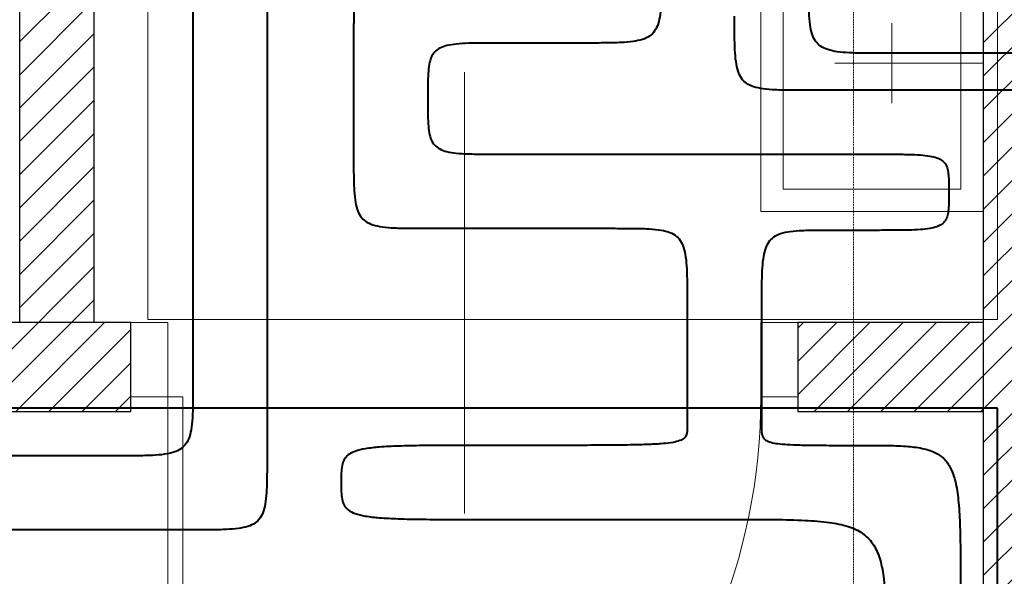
# Model space of a CAD drawing. Header units: millimetres. Extents: x 49908 to 79848, y -11883 to -3092.
# Tile 59 of 222: x 68950 to 69083, y -6405 to -6330. Entities that reach past the tile are written whole.
import ezdxf
from ezdxf.lldxf.tags import DXFTag

# ---------------------------------------------------------------- set-up
doc = ezdxf.new("R2010")
doc.units = ezdxf.units.MM
doc.linetypes.add('AUSGEZOGEN', pattern=[0])
doc.linetypes.add('DASHDOT', pattern=[1, 0.5, -0.25, 0, -0.25])
for name, color, linetype, lineweight in [('A opis', 9, 'Continuous', 13), ('A stolarka', 9, 'Continuous', 9), ('A wyp ruchome', 9, 'Continuous', 9), ('A_HATCH', 9, 'Continuous', 9), ('A_MUROWANE', 9, 'Continuous', 25), ('A_OSIE', 9, 'DASHDOT', 9)]:
    doc.layers.add(name, color=color, linetype=linetype, lineweight=lineweight)
for name, color, linetype, true_color in [('IS_Ogrzewanie_płaszczyznowe', 7, 'SOLID', 0xac00e6), ('IS_Przyłącza_o.p._Powrót', 7, 'DASH', 0x438955), ('IS_Przyłącza_o.p._Zasilanie', 7, 'SOLID', 0xff9124)]:
    doc.layers.add(name, color=color, linetype=linetype, true_color=true_color)
doc.layers.add('IS_Rys.pętli_o.p._Powrót', color=7, linetype='DASH', lineweight=13, true_color=0x4c9a5f)
doc.layers.add('IS_Rys.pętli_o.p._Zasilanie', color=7, linetype='SOLID', lineweight=13, true_color=0xff8c1a)
tags = doc.linetypes.add('DASH', pattern=[15, 10, -5]).pattern_tags.tags
tags[6:7] = [DXFTag(74, 4), DXFTag(75, 0), DXFTag(340, '0'), DXFTag(46, 0.0), DXFTag(50, 0.0), DXFTag(44, 0.0), DXFTag(45, 0.0)]
tags[4:5] = [DXFTag(74, 4), DXFTag(75, 0), DXFTag(340, '0'), DXFTag(46, 0.0), DXFTag(50, 0.0), DXFTag(44, 0.0), DXFTag(45, 0.0)]
tags = doc.linetypes.add('SOLID', pattern=[10, 10, 0]).pattern_tags.tags
tags[6:7] = [DXFTag(74, 4), DXFTag(75, 0), DXFTag(340, '0'), DXFTag(46, 0.0), DXFTag(50, 0.0), DXFTag(44, 0.0), DXFTag(45, 0.0)]
tags[4:5] = [DXFTag(74, 4), DXFTag(75, 0), DXFTag(340, '0'), DXFTag(46, 0.0), DXFTag(50, 0.0), DXFTag(44, 0.0), DXFTag(45, 0.0)]
pattern_1 = [(45, (16000, 0), (-2.24506403, 2.24506403), [])]

msp = doc.modelspace()

# ---------------------------------------------------------------- hatches: boundary and pattern name
at = {"layer": 'A_HATCH', "transparency": 33554687}
h = msp.add_hatch(dxfattribs=at)
h.set_pattern_fill('ANSI31', color=256, angle=360)
h.set_pattern_definition(pattern_1)
h.paths.add_polyline_path([(69100.47, -6009.74), (69080.47, -6009.74), (69080.47, -6426.63), (69100.47, -6426.63)])
h.paths.add_polyline_path([(69100.47, -5426.63), (69080.47, -5426.63), (69080.47, -5486.63), (68700.47, -5486.63), (68700.47, -5439.13), (68680.47, -5439.13), (68680.47, -5566.63), (68700.47, -5566.63), (68700.47, -5506.63), (69080.47, -5506.63), (69080.47, -5566.63), (69100.47, -5566.63)])
h.paths.add_polyline_path([(69100.47, -4926.63), (69042.97, -4926.63), (69042.97, -4946.63), (69080.47, -4946.63), (69080.47, -5326.63), (69100.47, -5326.63)])
h.paths.add_polyline_path([(68942.97, -4926.63), (68837.97, -4926.63), (68837.97, -4946.63), (68942.97, -4946.63)])
h.paths.add_polyline_path([(69695.47, -5826.63), (69555.47, -5826.63), (69555.47, -5846.63), (69670.47, -5846.63), (69670.47, -6026.63), (69690.47, -6026.63), (69690.47, -5846.63), (69695.47, -5846.63)])
h.paths.add_polyline_path([(69690.47, -6026.63), (69670.47, -6026.63), (69670.47, -6126.63), (69690.47, -6126.63)])
h.paths.add_polyline_path([(69690.47, -6126.63), (69670.47, -6126.63), (69670.47, -6181.63), (69690.47, -6181.63)])
h.paths.add_polyline_path([(69940.47, -5826.63), (69790.47, -5826.63), (69790.47, -5846.63), (69940.47, -5846.63)])
h.paths.add_polyline_path([(69940.47, -5826.63), (69940.47, -5846.63)], flags=17)
h.paths.add_polyline_path([(69790.47, -5826.63), (69785.47, -5826.63), (69785.47, -5846.63), (69790.47, -5846.63)])
h.paths.add_polyline_path([(69325.47, -5826.63), (69325.47, -5846.63), (69465.47, -5846.63), (69465.47, -5826.63)])
h.paths.add_polyline_path([(69300.47, -5851.63), (69280.47, -5851.63), (69280.47, -5966.63), (69290.47, -5966.63), (69300.47, -5966.63)])
h.paths.add_polyline_path([(69300.47, -5439.13), (69280.47, -5439.13), (69280.47, -5813.63), (69300.47, -5813.63)])
h.paths.add_polyline_path([(69280.47, -5014.13), (69300.47, -5014.13), (69300.47, -4926.63), (69280.47, -4926.63)])
h.paths.add_polyline_path([(69300.47, -5039.13), (69280.47, -5039.13), (69280.47, -5414.13), (69300.47, -5414.13)])
h.paths.add_polyline_path([(68700.47, -5839.13), (68680.47, -5839.13), (68680.47, -5909.74), (68700.47, -5909.74)])
h.paths.add_polyline_path([(68700.47, -5814.13), (68700.47, -5826.63), (69080.47, -5826.63), (69080.47, -5909.74), (69100.47, -5909.74), (69100.47, -5666.63), (69080.47, -5666.63), (69080.47, -5806.63), (68700.47, -5806.63), (68700.47, -5666.63), (68680.47, -5666.63), (68680.47, -5814.13)])
h.paths.add_polyline_path([(68680.47, -5014.13), (68700.47, -5014.13), (68700.47, -4946.63), (68737.97, -4946.63), (68737.97, -4926.63), (68680.47, -4926.63)])
h.paths.add_polyline_path([(68700.47, -5039.13), (68680.47, -5039.13), (68680.47, -5314.13), (68700.47, -5314.13)])
h = msp.add_hatch(dxfattribs=at)
h.set_pattern_fill('ANSI31', color=256, angle=360)
h.set_pattern_definition(pattern_1)
h.paths.add_polyline_path([(69465.47, -5846.63), (69450.47, -5846.63), (69450.47, -6126.63), (69300.47, -6126.63), (69300.47, -6138.63), (69490.47, -6138.63), (69490.47, -6126.63), (69465.47, -6126.63)])
h.paths.add_polyline_path([(69490.47, -6314.63), (69300.47, -6314.63), (69300.47, -6326.63), (69490.47, -6326.63)])
h.paths.add_polyline_path([(69490.47, -6138.63), (69480.47, -6138.63), (69480.47, -6226.63), (69490.47, -6226.63)])
h.paths.add_polyline_path([(69670.47, -6126.63), (69580.47, -6126.63), (69580.47, -6138.63), (69670.47, -6138.63)])
h.paths.add_polyline_path([(69545.47, -6438.63), (69555.47, -6438.63), (69565.47, -6438.63), (69565.47, -6426.63), (69533.47, -6426.63), (69533.47, -6586.63), (69545.47, -6586.63)])
h.paths.add_polyline_path([(69433.47, -6426.63), (69425.47, -6426.63), (69425.47, -6586.63), (69431.47, -6586.63), (69431.47, -6438.63), (69433.47, -6438.63)])
h.paths.add_polyline_path([(70000.47, -6426.63), (69785.47, -6426.63), (69785.47, -6438.63), (70000.47, -6438.63)])
h.paths.add_polyline_path([(68725.47, -6370.63), (68700.47, -6370.63), (68700.47, -6382.63), (68725.47, -6382.63)])
h.paths.add_polyline_path([(68835.47, -6370.63), (68830.47, -6370.63), (68820.47, -6370.63), (68815.47, -6370.63), (68815.47, -6382.63), (68835.47, -6382.63)])
h.paths.add_polyline_path([(68965.47, -6370.63), (68925.47, -6370.63), (68925.47, -6382.63), (68965.47, -6382.63)])
h.paths.add_polyline_path([(69080.47, -6370.63), (69055.47, -6370.63), (69055.47, -6382.63), (69080.47, -6382.63)])
h.paths.add_polyline_path([(68960.47, -6225.63), (68950.47, -6225.63), (68950.47, -6370.63), (68960.47, -6370.63)])
h.paths.add_polyline_path([(69080.47, -6198.63), (68700.47, -6198.63), (68700.47, -6210.63), (69080.47, -6210.63)])
h.paths.add_polyline_path([(68960.47, -6210.63), (68950.47, -6210.63), (68950.47, -6225.63), (68960.47, -6225.63)])
h.paths.add_polyline_path([(68960.47, -6183.63), (68950.47, -6183.63), (68950.47, -6198.63), (68960.47, -6198.63)])
h.paths.add_polyline_path([(68960.47, -6038.63), (68950.47, -6038.63), (68950.47, -6183.63), (68960.47, -6183.63)])
h.paths.add_polyline_path([(68965.47, -6026.63), (68925.47, -6026.63), (68925.47, -6038.63), (68965.47, -6038.63)])
h.paths.add_polyline_path([(69080.47, -6026.63), (69055.47, -6026.63), (69055.47, -6038.63), (69080.47, -6038.63)])
h.paths.add_polyline_path([(68835.47, -6026.63), (68815.47, -6026.63), (68815.47, -6038.63), (68820.47, -6038.63), (68830.47, -6038.63), (68835.47, -6038.63)])
h.paths.add_polyline_path([(68725.47, -6026.63), (68700.47, -6026.63), (68700.47, -6038.63), (68725.47, -6038.63)])
h.paths.add_polyline_path([(68830.47, -6038.63), (68820.47, -6038.63), (68820.47, -6183.63), (68830.46, -6183.63), (68830.47, -6183.63)])
h.paths.add_polyline_path([(68830.47, -6183.63), (68820.47, -6183.63), (68820.47, -6198.63), (68830.47, -6198.63)])
h.paths.add_polyline_path([(68830.47, -6210.63), (68820.47, -6210.63), (68820.47, -6370.63), (68830.47, -6370.63)])

# ---------------------------------------------------------------- linework, layer by layer
at = {"layer": 'A opis', "ltscale": 0.5}
msp.add_line((69010.47, -6396.36), (69010.47, -6336.86), dxfattribs=at)
at = {"layer": 'A stolarka', "linetype": 'AUSGEZOGEN', "lineweight": 0}
msp.add_line((69010.47, -6383.13), (69010.47, -6368.13), dxfattribs=at)
for points in [[(68965.47, -6370.63), (68970.47, -6370.63), (68970.47, -6380.63), (68965.47, -6380.63)], [(69050.47, -6370.63), (69055.47, -6370.63), (69055.47, -6380.63), (69050.47, -6380.63)], [(68970.47, -6380.63), (68972.47, -6380.63), (68972.47, -6460.63), (68970.47, -6460.63)]]:
    msp.add_lwpolyline(points, close=True, dxfattribs=at)
msp.add_arc((68970.47, -6380.63), 80, 270, 0, dxfattribs=at)
at = {"layer": 'A wyp ruchome'}
for points in [[(69050.47, -6355.63), (69050.47, -6315.63), (69080.47, -6315.63), (69080.47, -6355.63)], [(69053.47, -6352.63), (69053.47, -6318.63), (69077.47, -6318.63), (69077.47, -6352.63)]]:
    msp.add_lwpolyline(points, close=True, dxfattribs=at)
at = {"layer": 'A wyp ruchome', "color": 8, "linetype": 'AUSGEZOGEN', "lineweight": 0}
for points in [[(69068.16, -6330.24), (69068.16, -6341.01)], [(69080.47, -6335.63), (69060.47, -6335.63)]]:
    msp.add_lwpolyline(points, dxfattribs=at)
at = {"layer": 'A_MUROWANE'}
msp.add_lwpolyline([(69080.47, -6009.74), (69080.47, -6426.63), (69100.47, -6426.63), (69100.47, -6009.74)], close=True, dxfattribs=at)
for points in [[(68950.47, -6370.63), (68950.47, -6210.63), (68960.47, -6210.63), (68960.47, -6370.63)], [(68965.47, -6370.63), (68925.47, -6370.63), (68925.47, -6382.63), (68965.47, -6382.63), (68965.47, -6370.63), (68960.47, -6370.63), (68960.47, -6370.63)], [(69080.47, -6370.63), (69055.47, -6370.63), (69055.47, -6382.63), (69080.47, -6382.63)]]:
    msp.add_lwpolyline(points, dxfattribs=at)
at = {"layer": 'A_OSIE', "ltscale": 0.3, "transparency": 33554559}
msp.add_line((69062.97, -3902.99), (69062.97, -7140.05), dxfattribs=at)
at = {"layer": 'IS_Ogrzewanie_płaszczyznowe', "linetype": 'DASH', "lineweight": 9}
for p, q in [((68967.76, -6209.33), (68967.76, -6370.19)), ((69082.42, -6370.19), (69082.42, -6209.33)), ((68967.76, -6370.19), (69082.42, -6370.19))]:
    msp.add_line(p, q, dxfattribs=at)
at = {"layer": 'IS_Ogrzewanie_płaszczyznowe', "lineweight": 40}
for p, q in [((68957.76, -6382.19), (68840.66, -6382.19)), ((69082.42, -6382.19), (68957.76, -6382.19)), ((69082.42, -6587.52), (69082.42, -6382.19))]:
    msp.add_line(p, q, dxfattribs=at)
at = {"layer": 'IS_Przyłącza_o.p._Powrót', "lineweight": 40}
for points, knots in [([(68973.84, -6225.78), (68973.84, -6226.97), (68973.84, -6231.41), (68973.84, -6240.71), (68973.84, -6254.83), (68973.84, -6272.4), (68973.84, -6292.03), (68973.84, -6312.35), (68973.84, -6331.99), (68973.84, -6349.55), (68973.84, -6363.67), (68973.84, -6372.97), (68973.84, -6377.41), (68973.84, -6378.6)], [0, 0, 0, 0, 0.035592, 0.133181, 0.278992, 0.459246, 0.660166, 0.867974, 1.068894, 1.249148, 1.394959, 1.492548, 1.52814, 1.52814, 1.52814, 1.52814]), ([(69005.52, -6322.91), (69004.7, -6322.91), (69003.19, -6322.91), (69001.13, -6322.94), (68999.48, -6323.07), (68998.17, -6323.32), (68997.14, -6323.78), (68996.39, -6324.52), (68995.94, -6325.55), (68995.68, -6326.86), (68995.56, -6328.52), (68995.52, -6330.57), (68995.52, -6332.08), (68995.52, -6332.91)], [0, 0, 0, 0, 0.0248686, 0.0452361, 0.061602, 0.0745999, 0.0851852, 0.0948541, 0.1054394, 0.1184374, 0.1348033, 0.1551707, 0.1800393, 0.1800393, 0.1800393, 0.1800393]), ([(69066.92, -6334.28), (69066.09, -6334.28), (69064.58, -6334.29), (69062.53, -6334.25), (69060.87, -6334.13), (69059.56, -6333.87), (69058.53, -6333.42), (69057.79, -6332.67), (69057.33, -6331.64), (69057.08, -6330.33), (69056.95, -6328.67), (69056.92, -6326.62), (69056.92, -6325.11), (69056.92, -6324.28)], [0, 0, 0, 0, 0.0248686, 0.0452361, 0.061602, 0.0745999, 0.0851852, 0.0948541, 0.1054394, 0.1184374, 0.1348033, 0.1551707, 0.1800393, 0.1800393, 0.1800393, 0.1800393]), ([(68995.52, -6332.91), (68995.52, -6333.02), (68995.52, -6333.46), (68995.52, -6334.37), (68995.52, -6335.76), (68995.52, -6337.48), (68995.52, -6339.41), (68995.52, -6341.4), (68995.52, -6343.33), (68995.52, -6345.06), (68995.52, -6346.44), (68995.52, -6347.35), (68995.52, -6347.79), (68995.52, -6347.91)], [0, 0, 0, 0, 0.0034936, 0.0130729, 0.0273854, 0.0450789, 0.0648009, 0.0851991, 0.1049211, 0.1226146, 0.1369271, 0.1465064, 0.15, 0.15, 0.15, 0.15]), ([(69099.22, -6334.28), (69098.97, -6334.28), (69098.03, -6334.28), (69096.06, -6334.28), (69093.08, -6334.28), (69089.37, -6334.28), (69085.22, -6334.28), (69080.92, -6334.28), (69076.77, -6334.28), (69073.06, -6334.28), (69070.07, -6334.28), (69068.11, -6334.28), (69067.17, -6334.28), (69066.92, -6334.28)], [0, 0, 0, 0, 0.0075234, 0.028152, 0.0589736, 0.0970759, 0.1395466, 0.1834734, 0.2259441, 0.2640464, 0.294868, 0.3154966, 0.32302, 0.32302, 0.32302, 0.32302]), ([(68995.52, -6347.91), (68995.52, -6348.74), (68995.52, -6350.24), (68995.56, -6352.3), (68995.68, -6353.95), (68995.94, -6355.26), (68996.39, -6356.29), (68997.14, -6357.04), (68998.17, -6357.49), (68999.48, -6357.75), (69001.13, -6357.87), (69003.19, -6357.91), (69004.7, -6357.91), (69005.52, -6357.91)], [0, 0, 0, 0, 0.0248686, 0.0452361, 0.061602, 0.0745999, 0.0851852, 0.0948541, 0.1054394, 0.1184374, 0.1348033, 0.1551707, 0.1800393, 0.1800393, 0.1800393, 0.1800393]), ([(69005.52, -6357.91), (69005.72, -6357.91), (69006.45, -6357.91), (69007.97, -6357.91), (69010.28, -6357.91), (69013.15, -6357.91), (69016.36, -6357.91), (69019.69, -6357.91), (69022.9, -6357.91), (69025.77, -6357.91), (69028.08, -6357.91), (69029.6, -6357.91), (69030.33, -6357.91), (69030.52, -6357.91)], [0, 0, 0, 0, 0.0058227, 0.0217881, 0.0456424, 0.0751315, 0.1080015, 0.1419985, 0.1748685, 0.2043576, 0.2282119, 0.2441773, 0.25, 0.25, 0.25, 0.25]), ([(69030.52, -6357.91), (69031.35, -6357.91), (69032.86, -6357.91), (69034.91, -6357.94), (69036.57, -6358.07), (69037.88, -6358.32), (69038.91, -6358.78), (69039.66, -6359.52), (69040.11, -6360.55), (69040.37, -6361.86), (69040.49, -6363.52), (69040.53, -6365.57), (69040.52, -6367.08), (69040.52, -6367.91)], [0, 0, 0, 0, 0.0248686, 0.0452361, 0.061602, 0.0745999, 0.0851852, 0.0948541, 0.1054394, 0.1184374, 0.1348033, 0.1551707, 0.1800393, 0.1800393, 0.1800393, 0.1800393]), ([(69040.52, -6367.91), (69040.52, -6368.02), (69040.52, -6368.43), (69040.52, -6369.3), (69040.52, -6370.62), (69040.52, -6372.26), (69040.52, -6374.1), (69040.52, -6376), (69040.52, -6377.83), (69040.52, -6379.47), (69040.52, -6380.79), (69040.52, -6381.66), (69040.52, -6382.08), (69040.52, -6382.19)], [0, 0, 0, 0, 0.0033259, 0.0124454, 0.0260709, 0.0429151, 0.0616905, 0.0811095, 0.0998849, 0.1167291, 0.1303546, 0.1394741, 0.1428, 0.1428, 0.1428, 0.1428]), ([(68973.84, -6378.6), (68973.84, -6379.43), (68973.84, -6380.94), (68973.81, -6382.99), (68973.68, -6384.64), (68973.43, -6385.96), (68972.97, -6386.99), (68972.23, -6387.73), (68971.2, -6388.19), (68969.89, -6388.44), (68968.23, -6388.56), (68966.18, -6388.6), (68964.67, -6388.6), (68963.84, -6388.6)], [0, 0, 0, 0, 0.0248686, 0.0452361, 0.061602, 0.0745999, 0.0851852, 0.0948541, 0.1054394, 0.1184374, 0.1348033, 0.1551707, 0.1800393, 0.1800393, 0.1800393, 0.1800393]), ([(68963.84, -6388.6), (68963.23, -6388.6), (68960.95, -6388.6), (68956.17, -6388.6), (68948.92, -6388.6), (68939.89, -6388.6), (68929.8, -6388.6), (68919.36, -6388.6), (68909.27, -6388.6), (68900.25, -6388.6), (68892.99, -6388.6), (68888.21, -6388.6), (68885.93, -6388.6), (68885.32, -6388.6)], [0, 0, 0, 0, 0.0182886, 0.0684348, 0.143359, 0.235982, 0.3392241, 0.4460059, 0.549248, 0.641871, 0.7167952, 0.7669414, 0.78523, 0.78523, 0.78523, 0.78523])]:
    msp.add_open_spline(points, degree=3, knots=knots, dxfattribs=at)
at = {"layer": 'IS_Przyłącza_o.p._Zasilanie', "lineweight": 40}
for points, knots in [([(68983.84, -6235.78), (68983.84, -6236.97), (68983.84, -6241.41), (68983.84, -6250.71), (68983.84, -6264.83), (68983.84, -6282.4), (68983.84, -6302.03), (68983.84, -6322.35), (68983.84, -6341.99), (68983.84, -6359.55), (68983.84, -6373.67), (68983.84, -6382.97), (68983.84, -6387.41), (68983.84, -6388.6)], [0, 0, 0, 0, 0.035592, 0.133181, 0.278992, 0.459246, 0.660166, 0.867974, 1.068894, 1.249148, 1.394959, 1.492548, 1.52814, 1.52814, 1.52814, 1.52814]), ([(69037.08, -6322.91), (69037.08, -6323.74), (69037.08, -6325.24), (69037.04, -6327.3), (69036.92, -6328.95), (69036.67, -6330.26), (69036.21, -6331.29), (69035.47, -6332.04), (69034.44, -6332.49), (69033.13, -6332.75), (69031.47, -6332.87), (69029.42, -6332.91), (69027.91, -6332.91), (69027.08, -6332.91)], [0, 0, 0, 0, 0.0248686, 0.0452361, 0.061602, 0.0745999, 0.0851852, 0.0948541, 0.1054394, 0.1184374, 0.1348033, 0.1551707, 0.1800393, 0.1800393, 0.1800393, 0.1800393]), ([(69056.92, -6339.28), (69056.09, -6339.28), (69054.58, -6339.29), (69052.53, -6339.25), (69050.87, -6339.13), (69049.56, -6338.87), (69048.53, -6338.42), (69047.79, -6337.67), (69047.33, -6336.64), (69047.08, -6335.33), (69046.95, -6333.67), (69046.92, -6331.62), (69046.92, -6330.11), (69046.92, -6329.28)], [0, 0, 0, 0, 0.0248686, 0.0452361, 0.061602, 0.0745999, 0.0851852, 0.0948541, 0.1054394, 0.1184374, 0.1348033, 0.1551707, 0.1800393, 0.1800393, 0.1800393, 0.1800393]), ([(69015.52, -6332.91), (69014.7, -6332.91), (69013.19, -6332.91), (69011.14, -6332.93), (69009.48, -6333.03), (69008.18, -6333.21), (69007.17, -6333.54), (69006.42, -6334.08), (69005.94, -6334.87), (69005.68, -6335.87), (69005.56, -6337.11), (69005.52, -6338.65), (69005.52, -6339.79), (69005.52, -6340.41)], [0, 0, 0, 0, 0.0248686, 0.045233, 0.0615717, 0.0744389, 0.0845809, 0.0931271, 0.1016251, 0.1115455, 0.1238561, 0.1391357, 0.1577872, 0.1577872, 0.1577872, 0.1577872]), ([(69027.08, -6332.91), (69026.99, -6332.91), (69026.66, -6332.91), (69025.95, -6332.91), (69024.88, -6332.91), (69023.56, -6332.91), (69022.07, -6332.91), (69020.53, -6332.91), (69019.05, -6332.91), (69017.72, -6332.91), (69016.65, -6332.91), (69015.95, -6332.91), (69015.61, -6332.91), (69015.52, -6332.91)], [0, 0, 0, 0, 0.0026917, 0.0100722, 0.0210996, 0.0347318, 0.0499269, 0.0656431, 0.0808382, 0.0944704, 0.1054978, 0.1128783, 0.11557, 0.11557, 0.11557, 0.11557]), ([(69109.22, -6339.28), (69108.81, -6339.28), (69107.29, -6339.28), (69104.11, -6339.28), (69099.28, -6339.28), (69093.27, -6339.28), (69086.55, -6339.28), (69079.59, -6339.28), (69072.87, -6339.28), (69066.86, -6339.28), (69062.03, -6339.28), (69058.84, -6339.28), (69057.32, -6339.28), (69056.92, -6339.28)], [0, 0, 0, 0, 0.0121815, 0.0455825, 0.0954875, 0.1571811, 0.2259478, 0.2970722, 0.3658389, 0.4275325, 0.4774375, 0.5108385, 0.52302, 0.52302, 0.52302, 0.52302]), ([(69005.52, -6340.41), (69005.52, -6341.03), (69005.52, -6342.16), (69005.56, -6343.7), (69005.68, -6344.95), (69005.94, -6345.95), (69006.42, -6346.73), (69007.17, -6347.27), (69008.18, -6347.6), (69009.48, -6347.79), (69011.14, -6347.88), (69013.19, -6347.91), (69014.7, -6347.91), (69015.52, -6347.91)], [0, 0, 0, 0, 0.0186515, 0.0339311, 0.0462418, 0.0561621, 0.0646601, 0.0732063, 0.0833483, 0.0962155, 0.1125542, 0.1329186, 0.1577872, 0.1577872, 0.1577872, 0.1577872]), ([(69015.52, -6347.91), (69015.92, -6347.91), (69017.38, -6347.91), (69020.44, -6347.91), (69025.09, -6347.91), (69030.88, -6347.91), (69037.34, -6347.91), (69044.03, -6347.91), (69050.5, -6347.91), (69056.28, -6347.91), (69060.93, -6347.91), (69064, -6347.91), (69065.46, -6347.91), (69065.85, -6347.91)], [0, 0, 0, 0, 0.0117208, 0.0438586, 0.0918763, 0.1512367, 0.2174027, 0.2858373, 0.3520033, 0.4113637, 0.4593814, 0.4915192, 0.50324, 0.50324, 0.50324, 0.50324]), ([(69065.85, -6347.91), (69066.68, -6347.91), (69068.19, -6347.91), (69070.24, -6347.93), (69071.88, -6347.99), (69073.18, -6348.12), (69074.17, -6348.33), (69074.91, -6348.68), (69075.41, -6349.22), (69075.69, -6349.92), (69075.81, -6350.78), (69075.85, -6351.84), (69075.85, -6352.62), (69075.85, -6353.04)], [0, 0, 0, 0, 0.0248685, 0.045231, 0.061551, 0.0743282, 0.084156, 0.091842, 0.0985517, 0.1056407, 0.114135, 0.1246055, 0.1373782, 0.1373782, 0.1373782, 0.1373782]), ([(69075.85, -6353.04), (69075.85, -6353.47), (69075.85, -6354.24), (69075.81, -6355.3), (69075.69, -6356.16), (69075.41, -6356.87), (69074.91, -6357.4), (69074.17, -6357.75), (69073.18, -6357.97), (69071.88, -6358.1), (69070.24, -6358.16), (69068.19, -6358.18), (69066.68, -6358.18), (69065.85, -6358.18)], [0, 0, 0, 0, 0.0127727, 0.0232431, 0.0317374, 0.0388265, 0.0455362, 0.0532222, 0.0630499, 0.0758272, 0.0921472, 0.1125096, 0.1373782, 0.1373782, 0.1373782, 0.1373782]), ([(69060.56, -6358.18), (69059.74, -6358.18), (69058.23, -6358.18), (69056.17, -6358.22), (69054.52, -6358.34), (69053.21, -6358.59), (69052.18, -6359.05), (69051.43, -6359.79), (69050.98, -6360.82), (69050.72, -6362.13), (69050.6, -6363.79), (69050.56, -6365.84), (69050.56, -6367.35), (69050.56, -6368.18)], [0, 0, 0, 0, 0.0248686, 0.0452361, 0.061602, 0.0745999, 0.0851852, 0.0948541, 0.1054394, 0.1184374, 0.1348033, 0.1551707, 0.1800393, 0.1800393, 0.1800393, 0.1800393]), ([(69065.85, -6358.18), (69065.81, -6358.18), (69065.65, -6358.18), (69065.33, -6358.18), (69064.84, -6358.18), (69064.24, -6358.18), (69063.56, -6358.18), (69062.86, -6358.18), (69062.18, -6358.18), (69061.57, -6358.18), (69061.08, -6358.18), (69060.76, -6358.18), (69060.61, -6358.18), (69060.56, -6358.18)], [0, 0, 0, 0, 0.00123068, 0.00460514, 0.00964697, 0.01587979, 0.0228272, 0.0300128, 0.03696021, 0.04319303, 0.04823486, 0.05160932, 0.05284, 0.05284, 0.05284, 0.05284]), ([(69050.56, -6368.18), (69050.56, -6368.29), (69050.56, -6368.69), (69050.56, -6369.55), (69050.56, -6370.84), (69050.56, -6372.45), (69050.56, -6374.25), (69050.56, -6376.11), (69050.56, -6377.91), (69050.56, -6379.52), (69050.56, -6380.82), (69050.56, -6381.67), (69050.56, -6382.08), (69050.56, -6382.19)], [0, 0, 0, 0, 0.0032626, 0.0122083, 0.0255743, 0.0420977, 0.0605154, 0.0795646, 0.0979823, 0.1145057, 0.1278717, 0.1368174, 0.14008, 0.14008, 0.14008, 0.14008]), ([(68983.84, -6388.6), (68983.84, -6389.43), (68983.84, -6390.94), (68983.81, -6392.99), (68983.68, -6394.64), (68983.43, -6395.96), (68982.97, -6396.99), (68982.23, -6397.73), (68981.2, -6398.19), (68979.89, -6398.44), (68978.23, -6398.56), (68976.18, -6398.6), (68974.67, -6398.6), (68973.84, -6398.6)], [0, 0, 0, 0, 0.0248686, 0.0452361, 0.061602, 0.0745999, 0.0851852, 0.0948541, 0.1054394, 0.1184374, 0.1348033, 0.1551707, 0.1800393, 0.1800393, 0.1800393, 0.1800393]), ([(68973.84, -6398.6), (68973.08, -6398.6), (68970.22, -6398.6), (68964.22, -6398.6), (68955.12, -6398.6), (68943.79, -6398.6), (68931.13, -6398.6), (68918.03, -6398.6), (68905.37, -6398.6), (68894.05, -6398.6), (68884.94, -6398.6), (68878.95, -6398.6), (68876.08, -6398.6), (68875.32, -6398.6)], [0, 0, 0, 0, 0.0229468, 0.0858653, 0.1798729, 0.2960872, 0.4256253, 0.5596047, 0.6891428, 0.8053571, 0.8993647, 0.9622832, 0.98523, 0.98523, 0.98523, 0.98523])]:
    msp.add_open_spline(points, degree=3, knots=knots, dxfattribs=at)
at = {"layer": 'IS_Rys.pętli_o.p._Powrót', "lineweight": 40}
for points, knots in [([(69040.52, -6382.19), (69040.52, -6382.21), (69040.52, -6382.28), (69040.52, -6382.43), (69040.52, -6382.66), (69040.52, -6382.95), (69040.52, -6383.27), (69040.52, -6383.6), (69040.52, -6383.92), (69040.52, -6384.21), (69040.52, -6384.44), (69040.52, -6384.59), (69040.52, -6384.67), (69040.52, -6384.69)], [0, 0, 0, 0, 0.00058227, 0.00217881, 0.00456424, 0.00751315, 0.01080015, 0.01419985, 0.01748685, 0.02043576, 0.02282119, 0.02441773, 0.025, 0.025, 0.025, 0.025]), ([(69040.52, -6384.69), (69040.52, -6384.89), (69040.53, -6385.27), (69040.45, -6385.82), (69040.11, -6386.29), (69039.47, -6386.61), (69038.51, -6386.83), (69037.1, -6386.98), (69035.16, -6387.09), (69032.59, -6387.15), (69029.3, -6387.18), (69025.2, -6387.19), (69022.18, -6387.19), (69020.52, -6387.19)], [0, 0, 0, 0, 0.0062189, 0.0114166, 0.016393, 0.0227951, 0.0322664, 0.0460468, 0.0651645, 0.0905685, 0.1231775, 0.163899, 0.213636, 0.213636, 0.213636, 0.213636]), ([(69013.84, -6387.19), (69012.18, -6387.19), (69009.17, -6387.19), (69005.07, -6387.21), (69001.78, -6387.27), (68999.2, -6387.39), (68997.25, -6387.6), (68995.83, -6387.91), (68994.82, -6388.38), (68994.19, -6389.09), (68993.92, -6389.97), (68993.84, -6391.02), (68993.84, -6391.77), (68993.84, -6392.19)], [0, 0, 0, 0, 0.0497371, 0.0904592, 0.123074, 0.1485065, 0.167727, 0.1818217, 0.192155, 0.200594, 0.2092312, 0.2194657, 0.2319009, 0.2319009, 0.2319009, 0.2319009]), ([(69020.52, -6387.19), (69020.47, -6387.19), (69020.28, -6387.19), (69019.87, -6387.19), (69019.25, -6387.19), (69018.49, -6387.19), (69017.63, -6387.19), (69016.74, -6387.19), (69015.88, -6387.19), (69015.11, -6387.19), (69014.5, -6387.19), (69014.09, -6387.19), (69013.89, -6387.19), (69013.84, -6387.19)], [0, 0, 0, 0, 0.00155629, 0.00582353, 0.01219929, 0.02008114, 0.02886664, 0.03795336, 0.04673886, 0.05462071, 0.06099647, 0.06526371, 0.06682, 0.06682, 0.06682, 0.06682]), ([(68993.84, -6392.19), (68993.84, -6392.6), (68993.84, -6393.36), (68993.92, -6394.4), (68994.19, -6395.29), (68994.82, -6395.99), (68995.83, -6396.46), (68997.25, -6396.78), (68999.2, -6396.98), (69001.78, -6397.11), (69005.07, -6397.17), (69009.17, -6397.19), (69012.18, -6397.19), (69013.84, -6397.19)], [0, 0, 0, 0, 0.0124352, 0.0226697, 0.0313069, 0.0397459, 0.0500792, 0.0641739, 0.0833944, 0.1088269, 0.1414417, 0.1821639, 0.2319009, 0.2319009, 0.2319009, 0.2319009]), ([(69013.84, -6397.19), (69014.1, -6397.19), (69015.08, -6397.19), (69017.12, -6397.19), (69020.23, -6397.19), (69024.09, -6397.19), (69028.4, -6397.19), (69032.87, -6397.19), (69037.18, -6397.19), (69041.04, -6397.19), (69044.14, -6397.19), (69046.19, -6397.19), (69047.16, -6397.19), (69047.42, -6397.19)], [0, 0, 0, 0, 0.0078212, 0.0292663, 0.0613079, 0.1009184, 0.1450702, 0.1907357, 0.2348875, 0.274498, 0.3065395, 0.3279847, 0.3358059, 0.3358059, 0.3358059, 0.3358059]), ([(69047.42, -6397.19), (69049.08, -6397.19), (69052.1, -6397.18), (69056.2, -6397.26), (69059.51, -6397.5), (69062.14, -6398.01), (69064.2, -6398.92), (69065.69, -6400.41), (69066.6, -6402.47), (69067.11, -6405.1), (69067.35, -6408.41), (69067.43, -6412.51), (69067.42, -6415.53), (69067.42, -6417.19)], [0, 0, 0, 0, 0.0497373, 0.0904721, 0.1232039, 0.1491998, 0.1703704, 0.1897083, 0.2108788, 0.2368747, 0.2696065, 0.3103414, 0.3600787, 0.3600787, 0.3600787, 0.3600787])]:
    msp.add_open_spline(points, degree=3, knots=knots, dxfattribs=at)
at = {"layer": 'IS_Rys.pętli_o.p._Zasilanie', "lineweight": 40}
for points, knots in [([(69050.56, -6382.19), (69050.56, -6382.21), (69050.56, -6382.28), (69050.56, -6382.43), (69050.56, -6382.66), (69050.56, -6382.95), (69050.56, -6383.27), (69050.56, -6383.6), (69050.56, -6383.92), (69050.56, -6384.21), (69050.56, -6384.44), (69050.56, -6384.59), (69050.56, -6384.67), (69050.56, -6384.69)], [0, 0, 0, 0, 0.00058227, 0.00217881, 0.00456424, 0.00751315, 0.01080015, 0.01419985, 0.01748685, 0.02043576, 0.02282119, 0.02441773, 0.025, 0.025, 0.025, 0.025]), ([(69050.56, -6384.69), (69050.56, -6384.89), (69050.56, -6385.27), (69050.61, -6385.8), (69050.81, -6386.26), (69051.25, -6386.6), (69051.91, -6386.82), (69052.86, -6386.98), (69054.16, -6387.09), (69055.89, -6387.15), (69058.1, -6387.18), (69060.86, -6387.19), (69062.88, -6387.19), (69063.99, -6387.19)], [0, 0, 0, 0, 0.0062179, 0.0113569, 0.0158611, 0.0207613, 0.0273621, 0.0367014, 0.0495664, 0.066632, 0.0885294, 0.1158726, 0.1492693, 0.1492693, 0.1492693, 0.1492693]), ([(69063.99, -6387.19), (69065.11, -6387.19), (69067.13, -6387.18), (69069.89, -6387.26), (69072.13, -6387.51), (69073.93, -6388.03), (69075.34, -6389.01), (69076.29, -6390.51), (69076.87, -6392.51), (69077.21, -6395.11), (69077.37, -6398.41), (69077.42, -6402.51), (69077.42, -6405.53), (69077.42, -6407.19)], [0, 0, 0, 0, 0.033397, 0.0607601, 0.08284, 0.1007749, 0.1165296, 0.1330001, 0.1530515, 0.1787188, 0.2113822, 0.2521096, 0.3018467, 0.3018467, 0.3018467, 0.3018467])]:
    msp.add_open_spline(points, degree=3, knots=knots, dxfattribs=at)

doc.saveas('drawing.dxf')
